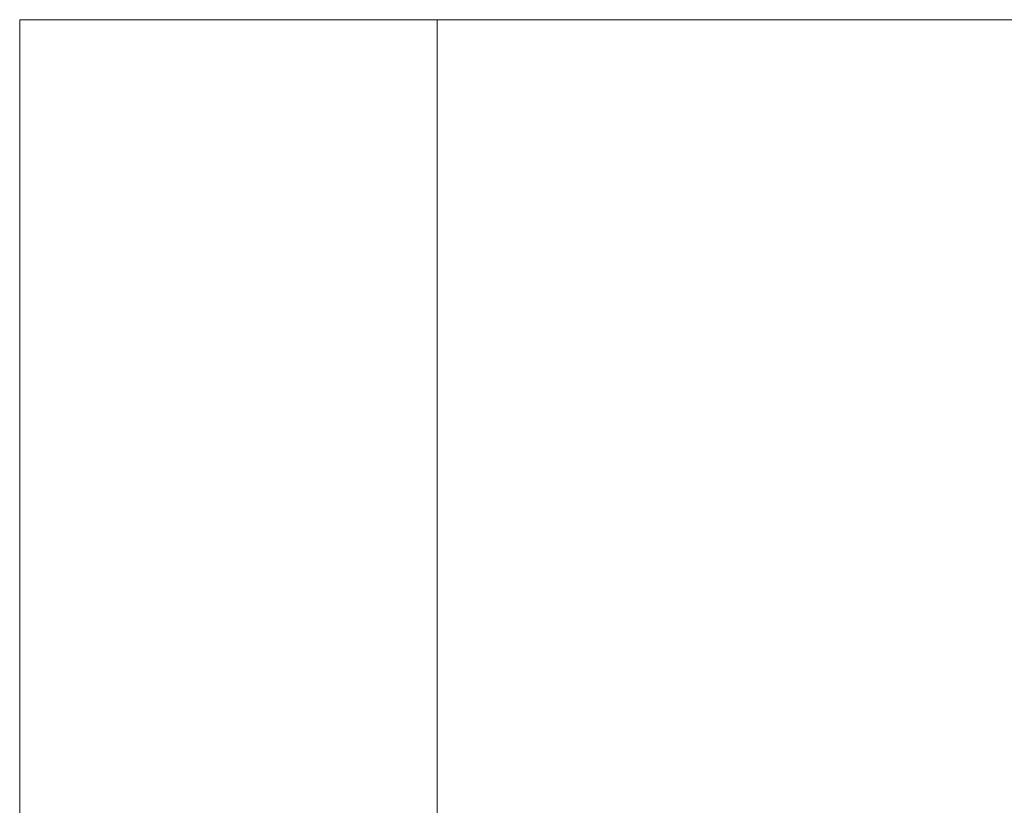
# Model space of a CAD drawing. Extents: x -21260 to 35740, y -2672 to 187028.
# Tile 7 of 120: x -21260 to -14184, y 21381 to 27028. Entities that reach past the tile are written whole.
import ezdxf

# ---------------------------------------------------------------- set-up
doc = ezdxf.new("R2010")
doc.units = 0
doc.header["$MEASUREMENT"] = 0
doc.layers.add('ARCH TABELA_Nr_Pióra__21', color=7, linetype='Continuous', lineweight=13)

msp = doc.modelspace()

# ---------------------------------------------------------------- linework, layer by layer
at = {"layer": 'ARCH TABELA_Nr_Pióra__21', "linetype": 'Continuous'}
for p, q in [((-21259.9, 27028.4), (35740.1, 27028.4)), ((-21259.9, -2671.6), (-21259.9, 27028.4)), ((-18259.9, 27028.4), (-18259.9, -2671.6)), ((-18259.9, 26528.4), (-18259.9, 27028.4)), ((-18259.9, 26528.4), (-18259.9, 27028.4))]:
    msp.add_line(p, q, dxfattribs=at)

doc.saveas('drawing.dxf')
